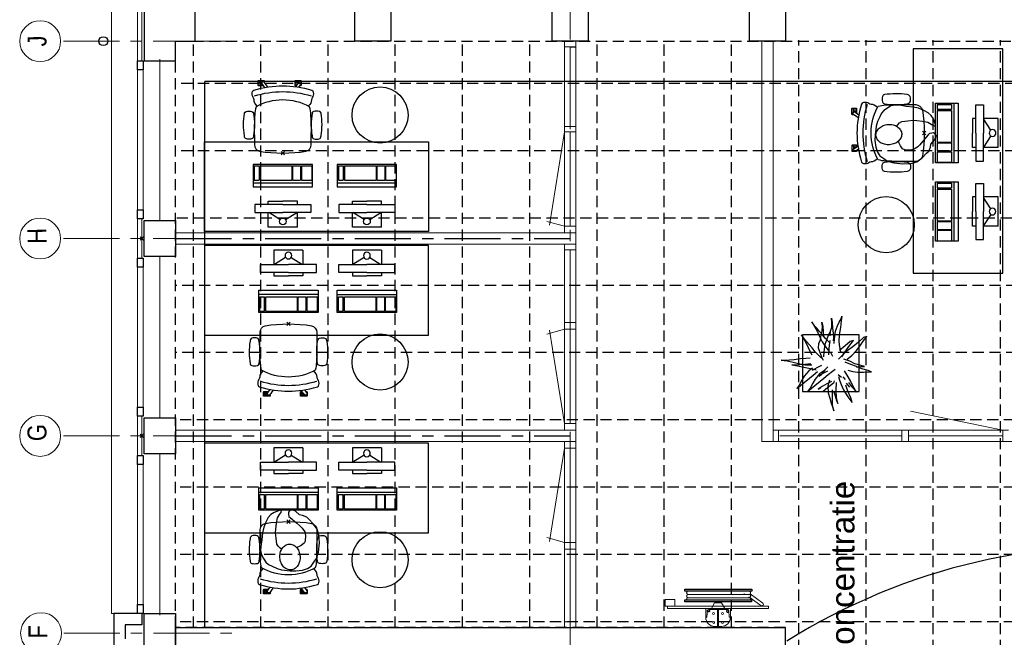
# Model space of a CAD drawing. Header units: millimetres. Extents: x 164654 to 368283, y 131426 to 252133.
# Tile 15 of 144: x 223447 to 232230, y 220756 to 226264. Entities that reach past the tile are written whole.
import ezdxf

# ---------------------------------------------------------------- set-up
doc = ezdxf.new("R2010")
doc.units = ezdxf.units.MM
doc.header["$LTSCALE"] = 400
doc.header["$PDMODE"] = 3
doc.header["$PDSIZE"] = 15
doc.linetypes.add('CENTER', pattern=[2, 1.25, -0.25, 0.25, -0.25])
doc.linetypes.add('HIDDEN', pattern=[0.375, 0.25, -0.125])
for name, color, linetype in [('-gd', 2, 'Continuous'), ('-ve', 2, 'HIDDEN'), ('inlay', 6, 'Continuous'), ('inr', 4, 'Continuous'), ('plafond', 255, 'HIDDEN'), ('plant', 114, 'Continuous'), ('plat', 5, 'Continuous'), ('sona-s008_ip0', 7, 'Continuous'), ('stramien', 1, 'CENTER'), ('symbol', 1, 'Continuous'), ('timmerwerk-ge', 150, 'Continuous')]:
    doc.layers.add(name, color=color, linetype=linetype)
for name, color, linetype, lineweight in [('Buitenkozijnen', 140, 'Continuous', 15), ('mat-baksteen', 5, 'Continuous', 25), ('mat-beton (ihwg)', 5, 'Continuous', 25), ('None', 7, 'Continuous', 9)]:
    doc.layers.add(name, color=color, linetype=linetype, lineweight=lineweight)
doc.styles.add('Arial', font='arial.ttf', dxfattribs={"height": 211.666667})
doc.styles.add('Arial Narrow', font='ARIALN.TTF', dxfattribs={"height": 222.25})

# ---------------------------------------------------------------- blocks, each defined once
blk = doc.blocks.new('plafond c1')
at = {"layer": 'plafond'}
for p, q in [((160, 9938.8), (160, 15178.8)), ((760, 9938.8), (760, 15178.8)), ((1360, 9938.8), (1360, 15178.8)), ((1960, 9938.8), (1960, 15178.8)), ((2560, 9938.8), (2560, 15178.8)), ((3160, 9938.8), (3160, 15178.8)), ((3760, 9938.8), (3760, 15178.8)), ((4360, 9938.8), (4360, 15178.8)), ((4960, 9938.8), (4960, 15178.8)), ((5560, 7628.8), (5560, 15178.8)), ((6160, 7628.8), (6160, 15178.8)), ((6760, 7628.8), (6760, 15178.8)), ((7360, 7628.8), (7360, 15178.8)), ((31200, 14790.8), (0, 14790.8)), ((31200, 14190.8), (0, 14190.8)), ((18710, 13590.8), (0, 13590.8)), ((18610, 12990.8), (0, 12990.8)), ((18610, 12390.8), (0, 12390.8)), ((7640, 11790.8), (0, 11790.8)), ((7640, 11190.8), (0, 11190.8)), ((7640, 10590.8), (0, 10590.8)), ((7640, 9990.8), (0, 9990.8))]:
    blk.add_line(p, q, dxfattribs=at)
for points in [[(0, 15168.8), (31200, 15168.8), (31200, 11790.8), (24610, 11790.8)], [(18610, 11790.8), (7640, 11790.8), (7640, 7628.8), (5440, 7628.8), (5440, 9938.8), (0, 9938.8), (0, 15168.8)]]:
    blk.add_lwpolyline(points, dxfattribs=at)
blk = doc.blocks.new('Kolom hoek 330x330')
at = {"layer": 'mat-beton (ihwg)', "lineweight": 25, "flags": 128}
blk.add_lwpolyline([(-175, 0), (0, 0), (0, -175), (280, -175), (280, 280), (-175, 280)], close=True, dxfattribs=at)
blk = doc.blocks.new('Gevelpui best 1410 (2D)')
at = {"layer": 'Buitenkozijnen', "lineweight": 15}
for p, q in [((-260, 0), (-260, -1410)), ((-260, 0), (-210, 0)), ((-210, 0), (-210, -1410)), ((-260, -1410), (-210, -1410))]:
    blk.add_line(p, q, dxfattribs=at)
at = {"layer": 'Buitenkozijnen', "color": 92, "lineweight": 25}
for points in [[(-260, 0), (-210, 0), (-210, -80), (-260, -80)], [(-260, -1330), (-210, -1330), (-210, -1410), (-260, -1410)]]:
    blk.add_lwpolyline(points, close=True, dxfattribs=at)
at = {"layer": 'None', "color": 43, "linetype": 'Continuous', "lineweight": 9}
blk.add_line((-410, 15), (-410, -1425), dxfattribs=at)
blk = doc.blocks.new('HWA')
at = {"layer": 'None', "color": 92, "linetype": 'Continuous', "lineweight": 25}
blk.add_circle((0, -74), 40, dxfattribs=at)
blk = doc.blocks.new('Kolom 280x320')
at = {"layer": 'mat-beton (ihwg)', "lineweight": 25}
blk.add_lwpolyline([(-300, 160), (-20, 160), (-20, -160), (-300, -160)], close=True, dxfattribs=at)
at = {"layer": 'None', "color": 92, "linetype": 'Continuous', "lineweight": 5}
blk.add_point((0, 0), dxfattribs=at)
blk = doc.blocks.new('*U34')
at = {"layer": 'None', "color": 140, "linetype": 'Continuous', "lineweight": 15, "flags": 128}
blk.add_lwpolyline([(-21.4, 110), (58.6, 110), (58.6, 106.7, -0.391021), (52.6, 100.2), (-0.9, 95.9, 0.391021), (-12.4, 83.5), (-12.4, -83.5, 0.391021), (-0.9, -95.9), (52.6, -100.2, -0.391021), (58.6, -106.7), (58.6, -110), (-21.4, -110)], format="xyb", close=True, dxfattribs=at)
blk = doc.blocks.new('*U35')
at = {"layer": 'None', "color": 253, "linetype": 'Continuous', "lineweight": 5}
for p, q in [((96.625, -278), (96.625, 266)), ((125.704, -278), (125.704, 266)), ((50.42, -31.849), (50.42, 29))]:
    blk.add_line(p, q, dxfattribs=at)
at = {"layer": 'None', "color": 140, "linetype": 'Continuous', "lineweight": 15}
for p, q in [((50.42, 29), (1.453, 57.31)), ((0, -61), (50.42, -31.849))]:
    blk.add_line(p, q, dxfattribs=at)
at = {"layer": 'None', "color": 92, "linetype": 'Continuous', "lineweight": 25}
for points in [[(60.916, 296), (76.476, 296), (76.476, -300), (60.916, -300)], [(154.785, 296), (171.344, 296), (171.344, -302), (154.785, -302)]]:
    blk.add_lwpolyline(points, close=True, dxfattribs=at)
at = {"layer": 'None', "color": 253, "linetype": 'Continuous', "lineweight": 5}
blk.add_lwpolyline([(50.929, 18), (60.916, 18), (60.916, -18), (50.929, -18)], close=True, dxfattribs=at)
for points, knots in [([(96.866, 264), (96.866, 268.997), (93.792, 272.9335), (90.718, 276.87), (85.875, 278.0735), (81.032, 279.277), (76.476, 277.238)], [0, 0, 0, 0.333549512, 0.333549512, 0.666828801, 0.666828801, 1, 1, 1]), ([(125.825, 264), (125.825, 267.886), (123.8855, 271.2505), (121.946, 274.615), (118.586, 276.5575), (115.226, 278.5), (107.466, 278.5), (104.106, 276.5575), (100.746, 274.615), (98.806, 271.2505), (96.866, 267.886), (96.866, 264)], [0, 0, 0, 0.166769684, 0.166769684, 0.333423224, 0.333423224, 0.499994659, 0.666566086, 0.666566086, 0.833226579, 0.833226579, 1, 1, 1]), ([(154.785, 264), (154.785, 267.886), (152.845, 271.2505), (150.905, 274.615), (147.5455, 276.5575), (144.186, 278.5), (140.306, 278.5), (136.426, 278.5), (133.066, 276.5575), (129.706, 274.615), (127.7655, 271.2505), (125.825, 267.886), (125.825, 264)], [0, 0, 0, 0.166772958, 0.166772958, 0.333424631, 0.333424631, 0.499985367, 0.499985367, 0.666556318, 0.666556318, 0.833223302, 0.833223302, 1, 1, 1]), ([(76.477, -291.432), (81.039, -293.343), (85.8175, -292.072), (90.596, -290.801), (93.6105, -286.876), (96.625, -282.951), (96.625, -278)], [0, 0, 0, 0.333165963, 0.333165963, 0.666458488, 0.666458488, 1, 1, 1]), ([(96.625, -278), (96.625, -281.901), (98.573, -285.2795), (100.521, -288.658), (103.895, -290.609), (107.269, -292.56), (111.165, -292.56), (115.061, -292.56), (118.435, -290.609), (121.809, -288.658), (123.7565, -285.2795), (125.704, -281.901), (125.704, -278)], [0, 0, 0, 0.166754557, 0.166754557, 0.333426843, 0.333426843, 0.500005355, 0.500005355, 0.666583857, 0.666583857, 0.833249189, 0.833249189, 1, 1, 1]), ([(125.704, -278), (125.704, -281.901), (127.6525, -285.2795), (129.601, -288.658), (132.975, -290.609), (136.349, -292.56), (140.245, -292.56), (144.141, -292.56), (147.5145, -290.609), (150.888, -288.658), (152.836, -285.2795), (154.784, -281.901), (154.784, -278)], [0, 0, 0, 0.166757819, 0.166757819, 0.333436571, 0.333436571, 0.500014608, 0.500014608, 0.666582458, 0.666582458, 0.833245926, 0.833245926, 1, 1, 1])]:
    blk.add_open_spline(points, degree=2, knots=knots, dxfattribs=at)
blk = doc.blocks.new('BSH')
at = {"layer": 'None', "color": 140, "linetype": 'Continuous', "lineweight": 15}
for p, q in [((0, -61), (0, 111.155)), ((-159.8585, -36.7557), (-159.8585, 32.756)), ((-80, -6.8893), (-80, 2.8892))]:
    blk.add_line(p, q, dxfattribs=at)
at = {"layer": 'None', "color": 253, "linetype": 'Continuous', "lineweight": 5}
for p, q in [((135.277, -233.0824), (136.142, -233.8294)), ((27.7468, -383.0008), (105.0969, -276.5164)), ((130.6676, -289.4337), (48.7568, -402.0618))]:
    blk.add_line(p, q, dxfattribs=at)
at = {"layer": 'None', "color": 140, "linetype": 'Continuous', "lineweight": 15}
for points in [[(0, 448), (20, 448), (20, -452), (0, -452)], [(20, 469.75), (82, 469.75), (82, 382.75), (20, 382.75)], [(-160, 2.8892), (-9, 2.8892), (-9, -6.8893), (-160, -6.8893)]]:
    blk.add_lwpolyline(points, close=True, dxfattribs=at)
at = {"layer": 'None', "color": 8, "linetype": 'Continuous', "lineweight": 5}
for centre in [(-124, 37.275), (-44.5, 38.775), (-124, -41.275), (-45, -41.275)]:
    blk.add_circle(centre, 8.5, dxfattribs=at)
at = {"layer": 'None', "color": 140, "linetype": 'Continuous', "lineweight": 15}
for centre, start, end in [((-80, 28), 90, 180), ((-80, -32), 180, 270)]:
    blk.add_arc(centre, 80, start, end, dxfattribs=at)
at = {"layer": 'None', "color": 9, "linetype": 'Continuous', "lineweight": 5}
blk.add_arc((38.2528, -392.5302), 14.18399, 137.790600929, 325.770923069, dxfattribs=at)
at = {"layer": 'None', "color": 92, "linetype": 'Continuous', "lineweight": 25}
for points, knots in [([(-11.70075, 86.5025), (-12.2626, 89.0317), (-14.0137, 90.9408), (-15.7648, 92.8499), (-18.23575, 93.6275), (-20.7067, 94.4051), (-23.236, 93.84325), (-25.7653, 93.2814), (-27.67445, 91.53015), (-29.5836, 89.7789), (-30.36125, 87.3079), (-31.1389, 84.8369), (-30.57705, 82.3077), (-30.0152, 79.7785), (-28.26385, 77.8694), (-26.5125, 75.9603), (-24.0415, 75.1827), (-21.5705, 74.4051), (-19.0412, 74.96695), (-16.5119, 75.5288), (-14.60305, 77.28005), (-12.6942, 79.0313), (-11.91655, 81.5023), (-11.1389, 83.9733), (-11.70075, 86.5025)], [0, 0, 0, 0.0833344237, 0.0833344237, 0.1666618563, 0.1666618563, 0.2499968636, 0.2499968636, 0.3333348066, 0.3333348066, 0.4166657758, 0.4166657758, 0.5000000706, 0.5000000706, 0.583336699, 0.583336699, 0.666668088, 0.666668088, 0.7500039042, 0.7500039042, 0.8333377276, 0.8333377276, 0.9166657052, 0.9166657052, 1, 1, 1]), ([(-11.75695, -89.71225), (-12.375, -92.4944), (-14.3012, -94.5944), (-16.2274, -96.6944), (-18.94545, -97.54975), (-21.6635, -98.4051), (-24.4457, -97.78705), (-27.2279, -97.169), (-29.328, -95.24265), (-31.4281, -93.3163), (-32.2835, -90.5982), (-33.1389, -87.8801), (-32.52085, -85.09795), (-31.9028, -82.3158), (-29.97635, -80.2158), (-28.0499, -78.1158), (-25.3318, -77.26045), (-22.6137, -76.4051), (-19.83145, -77.02315), (-17.0492, -77.6412), (-14.94945, -79.56755), (-12.8497, -81.4939), (-11.9943, -84.212), (-11.1389, -86.9301), (-11.75695, -89.71225)], [0, 0, 0, 0.083334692, 0.083334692, 0.1666618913, 0.1666618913, 0.2499964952, 0.2499964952, 0.3333343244, 0.3333343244, 0.4166651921, 0.4166651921, 0.4999998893, 0.4999998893, 0.5833365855, 0.5833365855, 0.6666673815, 0.6666673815, 0.7500034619, 0.7500034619, 0.8333376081, 0.8333376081, 0.9166653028, 0.9166653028, 1, 1, 1])]:
    blk.add_open_spline(points, degree=2, knots=knots, dxfattribs=at)
at = {"layer": 'None', "color": 7}
blk.add_blockref('*U35', (0, 0), dxfattribs=at)
at = {"layer": 'None', "color": 140, "rotation": 180}
blk.add_blockref('*U34', (-21.4, -2), dxfattribs=at)
blk = doc.blocks.new('boom nieuw 01')
at = {"layer": 'plant', "extrusion": (0, -4.44089e-16, -1)}
for p, q in [((-574, 694), (-627, 737)), ((-627, 737), (-616, 698)), ((-574, 694), (-627, 737)), ((-627, 737), (-616, 698)), ((-616, 698), (-564, 639)), ((-616, 698), (-564, 639)), ((-519, 654), (-574, 694)), ((-519, 654), (-574, 694)), ((-285, 709), (-298, 670)), ((-285, 665), (-285, 709)), ((-257, 677), (-284, 619)), ((-257, 677), (-284, 619)), ((-238, 749), (-257, 677)), ((-238, 749), (-257, 677)), ((-225, 789), (-238, 749)), ((-225, 789), (-238, 749)), ((-225, 745), (-225, 789)), ((-225, 745), (-225, 789)), ((-219, 696), (-225, 745)), ((-219, 696), (-225, 745)), ((-219, 630), (-219, 696)), ((-219, 630), (-219, 696)), ((-531, 541), (-584, 584)), ((-584, 584), (-573, 545)), ((-531, 541), (-584, 584)), ((-584, 584), (-573, 545)), ((-564, 639), (-510, 574)), ((-564, 639), (-510, 574)), ((-467, 618), (-519, 654)), ((-467, 618), (-519, 654)), ((-510, 574), (-463, 510)), ((-510, 574), (-463, 510)), ((-412, 565), (-467, 618)), ((-412, 565), (-467, 618)), ((-369, 511), (-412, 565)), ((-369, 511), (-412, 565)), ((-316, 598), (-344, 540)), ((-298, 670), (-316, 598)), ((-284, 619), (-308, 551)), ((-284, 619), (-308, 551)), ((-279, 616), (-285, 665)), ((-243, 519), (-227, 576)), ((-243, 519), (-227, 576)), ((-227, 576), (-219, 630)), ((-227, 576), (-219, 630)), ((-55, 579), (-119, 548)), ((-55, 579), (-119, 548)), ((9, 617), (-55, 579)), ((9, 617), (-55, 579)), ((-55, 560), (-36, 579)), ((-55, 560), (-36, 579)), ((-36, 579), (9, 617)), ((-36, 579), (9, 617)), ((126, 569), (73, 551)), ((126, 569), (73, 551)), ((92, 539), (126, 569)), ((92, 539), (126, 569)), ((-573, 545), (-520, 486)), ((-573, 545), (-520, 486)), ((-476, 501), (-531, 541)), ((-476, 501), (-531, 541)), ((-520, 486), (-467, 421)), ((-520, 486), (-467, 421)), ((-424, 465), (-476, 501)), ((-424, 465), (-476, 501)), ((-463, 510), (-423, 466)), ((-463, 510), (-423, 466)), ((-369, 412), (-424, 465)), ((-369, 412), (-424, 465)), ((-423, 466), (-397, 444)), ((-423, 466), (-397, 444)), ((-344, 540), (-368, 472)), ((-308, 551), (-333, 488)), ((-308, 551), (-333, 488)), ((-187, 511), (-234, 479)), ((-187, 511), (-234, 479)), ((-119, 548), (-187, 511)), ((-167, 460), (-136, 488)), ((-167, 460), (-136, 488)), ((-101, 524), (-55, 560)), ((-101, 524), (-55, 560)), ((-95, 500), (-50, 537)), ((-78, 443), (-25, 464)), ((-78, 443), (-25, 464)), ((-4, 517), (-70, 496)), ((-4, 517), (-70, 496)), ((-25, 464), (20, 490)), ((-25, 464), (20, 490)), ((73, 551), (-4, 517)), ((73, 551), (-4, 517)), ((20, 490), (61, 517)), ((20, 490), (61, 517)), ((61, 517), (92, 539)), ((61, 517), (92, 539)), ((-831, 440), (-863, 451)), ((-863, 451), (-808, 440)), ((-831, 440), (-863, 451)), ((-863, 451), (-808, 440)), ((-838, 331), (-790, 339)), ((-838, 331), (-790, 339)), ((-793, 417), (-831, 440)), ((-793, 417), (-831, 440)), ((-808, 440), (-733, 432)), ((-808, 440), (-733, 432)), ((-751, 400), (-793, 417)), ((-751, 400), (-793, 417)), ((-790, 339), (-724, 343)), ((-790, 339), (-724, 343)), ((-690, 378), (-751, 400)), ((-690, 378), (-751, 400)), ((-733, 432), (-646, 419)), ((-733, 432), (-646, 419)), ((-724, 343), (-665, 349)), ((-724, 343), (-665, 349)), ((-601, 365), (-690, 378)), ((-601, 365), (-690, 378)), ((-665, 349), (-613, 352)), ((-665, 349), (-613, 352)), ((-646, 419), (-567, 415)), ((-646, 419), (-567, 415)), ((-613, 352), (-578, 349)), ((-613, 352), (-578, 349)), ((-547, 362), (-601, 365)), ((-547, 362), (-601, 365)), ((-567, 415), (-510, 423)), ((-567, 415), (-510, 423)), ((-510, 423), (-451, 434)), ((-510, 423), (-451, 434)), ((-398, 347), (-436, 328)), ((-398, 347), (-436, 328)), ((-231, 344), (-254, 371)), ((-231, 344), (-254, 371)), ((-192, 292), (-231, 344)), ((-192, 292), (-231, 344)), ((-195, 409), (-161, 444)), ((-170, 410), (-128, 424)), ((-170, 410), (-128, 424)), ((-128, 424), (-78, 443)), ((-128, 424), (-78, 443)), ((-105, 362), (-122, 364)), ((-105, 362), (-122, 364)), ((-83, 336), (-105, 362)), ((-83, 336), (-105, 362)), ((-15, 385), (-100, 387)), ((-15, 385), (-100, 387)), ((69, 341), (-16, 343)), ((69, 341), (-16, 343)), ((71, 388), (-15, 385)), ((71, 388), (-15, 385)), ((-5, 354), (51, 371)), ((-5, 354), (51, 371)), ((51, 371), (104, 389)), ((51, 371), (104, 389)), ((154, 344), (69, 341)), ((154, 344), (69, 341)), ((140, 402), (71, 388)), ((140, 402), (71, 388)), ((104, 389), (140, 402)), ((104, 389), (140, 402)), ((135, 327), (188, 345)), ((135, 327), (188, 345)), ((224, 359), (154, 344)), ((224, 359), (154, 344)), ((188, 345), (224, 359)), ((188, 345), (224, 359)), ((-787, 335), (-838, 331)), ((-787, 335), (-838, 331)), ((-794, 221), (-746, 230)), ((-794, 221), (-746, 230)), ((-743, 226), (-794, 221)), ((-743, 226), (-794, 221)), ((-737, 335), (-787, 335)), ((-737, 335), (-787, 335)), ((-746, 230), (-680, 234)), ((-746, 230), (-680, 234)), ((-694, 225), (-743, 226)), ((-694, 225), (-743, 226)), ((-691, 320), (-737, 335)), ((-636, 315), (-691, 320)), ((-636, 315), (-691, 320)), ((-648, 228), (-686, 193)), ((-648, 228), (-686, 193)), ((-642, 298), (-680, 321)), ((-642, 298), (-680, 321)), ((-680, 234), (-621, 240)), ((-680, 234), (-621, 240)), ((-604, 263), (-648, 228)), ((-604, 263), (-648, 228)), ((-601, 281), (-642, 298)), ((-601, 281), (-642, 298)), ((-553, 314), (-604, 263)), ((-553, 314), (-604, 263)), ((-540, 259), (-601, 281)), ((-540, 259), (-601, 281)), ((-583, 313), (-496, 300)), ((-583, 313), (-496, 300)), ((-568, 225), (-511, 263)), ((-568, 225), (-511, 263)), ((-451, 246), (-540, 259)), ((-451, 246), (-540, 259)), ((-511, 263), (-472, 292)), ((-511, 263), (-472, 292)), ((-496, 300), (-417, 296)), ((-496, 300), (-417, 296)), ((-472, 292), (-455, 309)), ((-472, 292), (-455, 309)), ((-397, 243), (-451, 246)), ((-397, 243), (-451, 246)), ((-369, 232), (-403, 195)), ((-369, 232), (-403, 195)), ((-354, 238), (-392, 219)), ((-354, 238), (-392, 219)), ((-281, 288), (-232, 238)), ((-281, 288), (-232, 238)), ((-194, 216), (-242, 260)), ((-194, 216), (-242, 260)), ((-233, 285), (-204, 233)), ((-233, 285), (-204, 233)), ((-232, 238), (-199, 194)), ((-232, 238), (-199, 194)), ((-204, 233), (-174, 186)), ((-204, 233), (-174, 186)), ((-151, 244), (-192, 292)), ((-151, 244), (-192, 292)), ((-33, 98), (-151, 244)), ((-33, 98), (-151, 244)), ((-127, 307), (-59, 290)), ((-127, 307), (-59, 290)), ((-113, 330), (-85, 277)), ((-113, 330), (-85, 277)), ((-85, 277), (-56, 224)), ((-85, 277), (-56, 224)), ((-43, 284), (-83, 336)), ((-43, 284), (-83, 336)), ((-59, 290), (16, 294)), ((-59, 290), (16, 294)), ((-3, 235), (-43, 284)), ((-3, 235), (-43, 284)), ((16, 294), (79, 310)), ((16, 294), (79, 310)), ((79, 310), (135, 327)), ((79, 310), (135, 327)), ((-748, 141), (-796, 107)), ((-748, 141), (-796, 107)), ((-796, 107), (-737, 139)), ((-796, 107), (-737, 139)), ((-722, 163), (-748, 141)), ((-722, 163), (-748, 141)), ((-737, 139), (-688, 167)), ((-737, 139), (-688, 167)), ((-686, 193), (-722, 163)), ((-686, 193), (-722, 163)), ((-647, 211), (-694, 225)), ((-647, 211), (-694, 225)), ((-688, 167), (-620, 196)), ((-688, 167), (-620, 196)), ((-592, 206), (-647, 211)), ((-592, 206), (-647, 211)), ((-620, 196), (-568, 225)), ((-620, 196), (-568, 225)), ((-549, 186), (-592, 206)), ((-549, 186), (-592, 206)), ((-496, 183), (-549, 186)), ((-496, 183), (-549, 186)), ((-454, 144), (-497, 109)), ((-454, 144), (-497, 109)), ((-392, 219), (-496, 183)), ((-392, 219), (-496, 183)), ((-403, 195), (-454, 144)), ((-403, 195), (-454, 144)), ((-297, 215), (-269, 162)), ((-297, 215), (-269, 162)), ((-269, 162), (-239, 109)), ((-269, 162), (-239, 109)), ((-267, 114), (-235, 70)), ((-267, 114), (-235, 70)), ((-263, 89), (-248, 155)), ((-263, 89), (-248, 155)), ((-186, 120), (-227, 169)), ((-186, 120), (-227, 169)), ((-199, 194), (-138, 143)), ((-199, 194), (-138, 143)), ((-174, 186), (-194, 216)), ((-174, 186), (-194, 216)), ((-69, -25), (-186, 120)), ((-69, -25), (-186, 120)), ((-138, 143), (-93, 116)), ((-138, 143), (-93, 116)), ((-93, 116), (-36, 86)), ((-93, 116), (-36, 86)), ((-56, 224), (-25, 178)), ((-56, 224), (-25, 178)), ((-25, 178), (-46, 207)), ((-25, 178), (-46, 207)), ((-597, 22), (-646, -12)), ((-597, 22), (-646, -12)), ((-646, -12), (-586, 20)), ((-646, -12), (-586, 20)), ((-572, 44), (-597, 22)), ((-572, 44), (-597, 22)), ((-586, 20), (-537, 48)), ((-586, 20), (-537, 48)), ((-535, 74), (-572, 44)), ((-535, 74), (-572, 44)), ((-537, 48), (-469, 77)), ((-537, 48), (-469, 77)), ((-497, 109), (-535, 74)), ((-497, 109), (-535, 74)), ((-469, 77), (-417, 106)), ((-469, 77), (-417, 106)), ((-380, 87), (-378, 37)), ((-380, 87), (-378, 37)), ((-378, 37), (-372, -25)), ((-378, 37), (-372, -25)), ((-317, 95), (-308, 24)), ((-317, 95), (-308, 24)), ((-317, -32), (-303, 34)), ((-317, -32), (-303, 34)), ((-308, 24), (-304, -32)), ((-308, 24), (-304, -32)), ((-303, 34), (-304, 107)), ((-303, 34), (-304, 107)), ((-293, -58), (-278, 12)), ((-293, -58), (-278, 12)), ((-278, 12), (-263, 89)), ((-278, 12), (-263, 89)), ((-235, 70), (-173, 19)), ((-235, 70), (-173, 19)), ((-173, 19), (-128, -8)), ((-173, 19), (-128, -8)), ((-36, 86), (2, 56)), ((-36, 86), (2, 56)), ((2, 56), (-33, 98)), ((2, 56), (-33, 98)), ((-372, -25), (-363, -96)), ((-372, -25), (-363, -96)), ((-363, -96), (-359, -152)), ((-363, -96), (-359, -152)), ((-348, -178), (-333, -108)), ((-348, -178), (-333, -108)), ((-333, -108), (-317, -32)), ((-333, -108), (-317, -32)), ((-304, -32), (-299, -81)), ((-304, -32), (-299, -81)), ((-303, -124), (-293, -58)), ((-303, -124), (-293, -58)), ((-299, -81), (-303, -124)), ((-299, -81), (-303, -124)), ((-128, -8), (-72, -38)), ((-128, -8), (-72, -38)), ((-72, -38), (-33, -68)), ((-72, -38), (-33, -68)), ((-33, -68), (-69, -25)), ((-33, -68), (-69, -25)), ((-359, -152), (-354, -201)), ((-359, -152), (-354, -201)), ((-358, -244), (-348, -178)), ((-358, -244), (-348, -178)), ((-354, -201), (-358, -244)), ((-354, -201), (-358, -244))]:
    blk.add_line(p, q, dxfattribs=at)
at = {"layer": 'timmerwerk-ge', "linetype": 'Continuous', "extrusion": (0, -4.44089e-16, -1)}
for p, q in [((0, 647), (-647, 647)), ((-647, 647), (-647, 0)), ((0, 0), (0, 647)), ((-647, 0), (0, 0))]:
    blk.add_line(p, q, dxfattribs=at)
blk = doc.blocks.new('SONA-S008_B2')
at = {"layer": '-gd'}
blk.add_open_spline([(-253, -509.5), (-87.8, -560.2), (87.8, -560.2), (253, -509.5)], degree=3, dxfattribs=at)
for points in [[(-206.6, -15.8), (-79.4, 5.3), (79.6, 5.3), (206.6, -15.8)], [(-253, -272.1), (-257.1, -206.8), (-252.1, -139.2), (-253, -73.9)], [(-253, -73.9), (-253.4, -51.6), (-233.1, -20.2), (-206.6, -15.8)], [(206.6, -15.8), (233.1, -20.2), (253.4, -51.6), (253, -73.9)], [(253, -73.9), (252.1, -139.2), (257.1, -206.8), (253, -272.1)], [(-342.5, -153.6), (-353.5, -221.1), (-351.5, -287.6), (-342.5, -355.4)], [(-325.3, -126.1), (-337, -131.7), (-340.4, -140.8), (-342.5, -153.6)], [(-277.9, -126.1), (-287.8, -121.3), (-315.3, -121.3), (-325.3, -126.1)], [(-260.7, -153.6), (-262.7, -140.8), (-266.2, -131.7), (-277.9, -126.1)], [(-260.7, -355.4), (-251.6, -287.6), (-249.7, -221.1), (-260.7, -153.6)], [(260.6, -355.4), (251.6, -287.6), (249.7, -221.1), (260.6, -153.6)], [(260.6, -153.6), (262.7, -140.8), (266.2, -131.7), (277.9, -126.1)], [(277.9, -126.1), (287.8, -121.3), (315.3, -121.3), (325.3, -126.1)], [(325.3, -126.1), (337, -131.7), (340.4, -140.8), (342.5, -153.6)], [(342.5, -153.6), (353.4, -221.1), (351.5, -287.6), (342.5, -355.4)], [(-250.7, -332.5), (-253.1, -331.7), (-255.4, -330.9), (-257.6, -330.2)], [(-255.2, -303.9), (-254.1, -304.3), (-252.9, -304.7), (-251.7, -305.1)], [(-238.9, -411.5), (-253, -365.7), (-250.2, -318.7), (-253, -272.1)], [(253, -272.1), (250.2, -318.7), (253, -365.7), (238.9, -411.5)], [(256.9, -323.2), (255, -323.8), (253.1, -324.4), (251, -325.1)], [(251.9, -297.7), (252.9, -297.4), (253.8, -297.1), (254.7, -296.8)], [(-342.5, -355.4), (-341.5, -363), (-333.6, -369.9), (-326.1, -371.8)], [(-326.1, -371.8), (-310.3, -375.7), (-292.8, -375.7), (-277, -371.8)], [(-277, -371.8), (-269.5, -369.9), (-261.7, -363), (-260.7, -355.4)], [(-227.3, -418.1), (-247.1, -436.6), (-255.7, -455.2), (-255.5, -473.7)], [(238.9, -411.5), (95.4, -494.5), (-95.5, -494.5), (-238.9, -411.5)], [(255.5, -473.7), (255.7, -455.2), (247.1, -436.6), (227.3, -418.1)], [(277, -371.8), (269.5, -369.9), (261.7, -363), (260.6, -355.4)], [(326.1, -371.8), (310.3, -375.7), (292.8, -375.7), (277, -371.8)], [(342.5, -355.4), (341.5, -363), (333.6, -369.9), (326.1, -371.8)], [(-272.1, -515.2), (-274.4, -533.8), (-273.7, -555.7), (-258.6, -560.1)], [(-255.5, -473.7), (-255.4, -489), (-270.3, -500.1), (-272.1, -515.2)], [(272.1, -515.2), (270.3, -500.1), (255.4, -489), (255.5, -473.7)], [(258.6, -560.1), (273.7, -555.6), (274.4, -533.8), (272.1, -515.2)], [(-258.6, -560.1), (-77.4, -613.6), (78.8, -613.6), (258.6, -560.1)], [(-222.4, -606.9), (-222.4, -604.9), (-220.7, -603.3), (-218.7, -603.3)], [(-222.4, -615.1), (-222.4, -615.1), (-222.4, -606.9), (-222.4, -606.9)], [(-218.7, -603.3), (-218.7, -603.3), (-192, -603.3), (-176.8, -603.3)], [(-185.5, -615.4), (-185.5, -615.4), (-176.5, -602.9), (-162.6, -583.8)], [(-134.5, -588.9), (-152.4, -613.6), (-164.7, -630.5), (-164.7, -630.5)], [(106.4, -606.6), (106.4, -604.6), (108, -603), (110, -603)], [(106.4, -614.8), (106.4, -614.8), (106.4, -606.6), (106.4, -606.6)], [(110.1, -614.8), (110.1, -614.8), (106.4, -614.8), (106.4, -614.8)], [(110, -603), (110, -603), (115.6, -603), (123.1, -603)], [(130.3, -614.8), (130.3, -614.8), (110.1, -614.8), (110.1, -614.8)], [(143.1, -630.4), (143.1, -630.4), (131.8, -614.9), (115.2, -592)], [(130.3, -617.8), (130.3, -617.8), (130.3, -614.8), (130.3, -614.8)], [(130.3, -614.8), (130.3, -614.8), (130.9, -614.8), (131.7, -614.8)], [(143.7, -587.5), (156, -604.4), (163.9, -615.2), (163.9, -615.2)], [(154.9, -602.9), (159.4, -602.9), (162.3, -602.9), (162.3, -602.9)], [(162.3, -602.9), (164.4, -602.9), (166, -604.6), (166, -606.6)], [(166, -614.8), (166, -614.8), (164.6, -614.8), (163.5, -614.8)], [(166, -606.6), (166, -606.6), (166, -614.8), (166, -614.8)], [(-222.5, -641.1), (-222.5, -641.1), (-222.4, -632.9), (-222.4, -632.9)], [(-218.8, -644.8), (-220.8, -644.8), (-222.5, -643.1), (-222.5, -641.1)], [(-218.8, -615.1), (-218.8, -615.1), (-222.4, -615.1), (-222.4, -615.1)], [(-222.4, -629.9), (-222.4, -629.9), (-222.4, -618.1), (-222.4, -618.1)], [(-222.4, -618.1), (-222.4, -618.1), (-198.5, -618.1), (-198.5, -618.1)], [(-198.6, -630), (-198.6, -630), (-222.4, -629.9), (-222.4, -629.9)], [(-222.4, -632.9), (-222.4, -632.9), (-218.8, -632.9), (-218.8, -632.9)], [(-198.5, -615.1), (-198.5, -615.1), (-218.8, -615.1), (-218.8, -615.1)], [(-218.8, -632.9), (-218.8, -632.9), (-198.6, -633), (-198.6, -633)], [(-166.5, -644.9), (-166.5, -644.9), (-218.8, -644.8), (-218.8, -644.8)], [(-198.6, -633), (-198.6, -633), (-198.6, -630), (-198.6, -630)], [(-198.6, -630), (-198.6, -630), (-186.7, -630), (-186.7, -630)], [(-198.6, -633), (-198.6, -633), (-186.7, -633), (-186.7, -633)], [(-198.5, -618.1), (-198.5, -618.1), (-198.5, -615.1), (-198.5, -615.1)], [(-198.5, -615.1), (-198.5, -615.1), (-186.7, -615.2), (-186.7, -615.2)], [(-198.5, -618.1), (-198.5, -618.1), (-189.1, -618.2), (-187.1, -618.2)], [(-182.7, -633.4), (-188.4, -629.2), (-189.7, -621.1), (-185.5, -615.4)], [(-185.4, -615.2), (-186.2, -615.2), (-186.7, -615.2), (-186.7, -615.2)], [(-186.7, -615.2), (-186.7, -615.2), (-186.7, -616.4), (-186.7, -617.3)], [(-185.9, -630), (-186.4, -630), (-186.7, -630), (-186.7, -630)], [(-186.7, -630), (-186.7, -630), (-186.7, -633), (-186.7, -633)], [(-186.7, -633), (-186.7, -633), (-185.3, -633), (-183.1, -633)], [(-164.7, -630.5), (-168.8, -636.2), (-176.9, -637.5), (-182.7, -633.4)], [(-182.7, -633.4), (-182.7, -633.4), (-182.7, -633.4), (-182.7, -633.4)], [(-167.1, -633), (-166.7, -633), (-166.5, -633), (-166.5, -633)], [(-166.5, -633), (-166.5, -633), (-162.9, -633.1), (-162.9, -633.1)], [(-162.9, -641.3), (-162.9, -643.3), (-164.5, -644.9), (-166.5, -644.9)], [(-162.8, -630.1), (-162.8, -630.1), (-163.4, -630.1), (-164.4, -630)], [(-162.9, -633.1), (-162.9, -633.1), (-162.9, -641.3), (-162.9, -641.3)], [(-162.8, -628), (-162.8, -629.2), (-162.8, -630.1), (-162.8, -630.1)], [(106.4, -629.7), (106.4, -629.7), (106.4, -617.8), (106.4, -617.8)], [(106.4, -617.8), (106.4, -617.8), (130.3, -617.8), (130.3, -617.8)], [(130.3, -629.6), (130.3, -629.6), (106.4, -629.7), (106.4, -629.7)], [(106.4, -640.9), (106.4, -640.9), (106.4, -632.7), (106.4, -632.7)], [(106.4, -632.7), (106.4, -632.7), (110.1, -632.7), (110.1, -632.7)], [(110.1, -644.5), (108.1, -644.5), (106.5, -642.9), (106.4, -640.9)], [(110.1, -632.7), (110.1, -632.7), (130.3, -632.6), (130.3, -632.6)], [(162.4, -644.4), (162.4, -644.4), (110.1, -644.5), (110.1, -644.5)], [(130.3, -617.8), (130.3, -617.8), (131.9, -617.8), (133.9, -617.8)], [(130.3, -632.6), (130.3, -632.6), (130.3, -629.6), (130.3, -629.6)], [(130.3, -629.6), (130.3, -629.6), (142.1, -629.6), (142.1, -629.6)], [(130.3, -632.6), (130.3, -632.6), (142.2, -632.6), (142.2, -632.6)], [(142.5, -629.6), (142.3, -629.6), (142.1, -629.6), (142.1, -629.6)], [(142.1, -629.6), (142.1, -629.6), (142.2, -632.6), (142.2, -632.6)], [(142.2, -632.6), (142.2, -632.6), (143.3, -632.6), (145.1, -632.6)], [(161.1, -633.2), (155.3, -637.4), (147.2, -636.1), (143.1, -630.4)], [(163.9, -615.2), (168.1, -621), (166.8, -629.1), (161.1, -633.2)], [(161.1, -633.2), (161.1, -633.2), (161.1, -633.2), (161.1, -633.2)], [(161.8, -632.6), (162.2, -632.6), (162.4, -632.6), (162.4, -632.6)], [(162.4, -632.6), (162.4, -632.6), (166, -632.6), (166, -632.6)], [(166, -640.8), (166, -642.8), (164.4, -644.4), (162.4, -644.4)], [(166, -629.6), (166, -629.6), (165.4, -629.6), (164.4, -629.6)], [(165.3, -617.8), (165.8, -617.8), (166, -617.8), (166, -617.8)], [(166, -617.8), (166, -617.8), (166, -618.6), (166, -619.9)], [(166, -625.7), (166, -627.8), (166, -629.6), (166, -629.6)], [(166, -632.6), (166, -632.6), (166, -640.8), (166, -640.8)]]:
    blk.add_open_spline(points, degree=3)
at = {"layer": 'sona-s008_ip0'}
blk.add_point((0, 0), dxfattribs=at)
blk = doc.blocks.new('SYMB-CMP4_B2')
for p, q in [((-130, 558.1), (130, 558.1)), ((-130, 558.1), (-130, 428.1)), ((130, 558.1), (130, 428.1)), ((-25.3, 491.9), (-125, 428.1)), ((25.3, 491.9), (125, 428.1)), ((-250, 358.1), (-250, 428.1)), ((-250, 428.1), (0, 428.1)), ((0, 358.1), (-250, 358.1)), ((-130, 358.1), (-130, 328.1)), ((250, 428.1), (0, 428.1)), ((0, 358.1), (250, 358.1)), ((130, 358.1), (130, 328.1)), ((250, 358.1), (250, 428.1)), ((-130, 328.1), (0, 328.1)), ((130, 328.1), (0, 328.1)), ((265, 200), (-265, 200)), ((-265, 200), (-265, 0)), ((265, 0), (265, 200)), ((265, 162.9), (-265, 162.9)), ((-166.8, 141.5), (-259.7, 141.5)), ((-259.7, 12.9), (-259.7, 141.5)), ((-166.8, 12.9), (-166.8, 141.5)), ((-88, 141.5), (-159.1, 141.5)), ((-159.1, 12.9), (-159.1, 141.5)), ((-88, 12.9), (-88, 141.5)), ((200.4, 141.5), (-81.5, 141.5)), ((-81.5, 12.9), (-81.5, 141.5)), ((200.4, 12.9), (200.4, 141.5)), ((254.7, 141.5), (212.3, 141.5)), ((212.3, 12.9), (212.3, 141.5)), ((254.7, 12.9), (254.7, 141.5)), ((-265, 0), (265, 0)), ((-166.8, 12.9), (-259.7, 12.9)), ((-88, 12.9), (-159.1, 12.9)), ((200.4, 12.9), (-81.5, 12.9)), ((254.7, 12.9), (212.3, 12.9))]:
    blk.add_line(p, q)
blk.add_circle((0, 508.1), 30)
blk = doc.blocks.new('symb-ps03_b2')
blk.add_lwpolyline([(82.2, -333.7), (93.5, -323.3), (109.6, -304.5), (119.8, -284.7), (121.3, -230.8), (122.5, -183.8), (115.8, -150.4), (104.2, -98.4), (90.8, -52.2), (69, -24.8), (57.7, -13.2), (50.2, -0.9), (49.4, 8.5), (59.4, 13), (75.8, 8.9), (114.7, -1.3), (145.3, -16.6), (172.1, -41.1), (196.4, -77.8), (221.1, -122.2), (235.7, -169.2), (249.9, -232.3), (265.9, -290), (270.3, -324.8), (267.4, -365.4), (252.2, -399.3), (234.6, -432.8), (213.5, -457.5), (181.2, -475.4), (141, -499), (102.8, -516.9), (26.9, -533.5), (-23.3, -539.3), (-83.1, -537.5), (-129.9, -527.7), (-165.1, -510.7), (-191.8, -478.7), (-217.7, -447.5), (-240.8, -394), (-258.1, -313.4), (-261.7, -241.7), (-250.8, -189), (-222, -138.3), (-185.2, -93.4), (-169.5, -72.2), (-133.8, -53.9), (-107.1, -45.7), (-74.5, -10), (-56.5, 2.3), (-37.5, 6.7), (-23, 0.8), (-11.7, -12.6), (-10.5, -27.9), (-13.2, -49.2), (-22.6, -61.1), (-75.1, -114.5), (-104.5, -144.9), (-120.7, -165.7), (-138.4, -200.3), (-141.8, -234.1), (-134.6, -284.5), (-123.4, -302.1), (-94.4, -318.8), (-69, -327.2), (-51.7, -333)])
blk.add_lwpolyline([(-74.5, -413.3, 0.078796), (-66.1, -458.3, 0.088041), (-45.7, -493.9, 0.105312), (-14.5, -518.5, 0.121926), (19.1, -525.8, 0.121926), (52.3, -516.6, 0.105312), (82.1, -490.3, 0.088041), (100.3, -453.5, 0.078796), (106.2, -408.2, 0.078796), (97.7, -363.2, 0.088041), (77.4, -327.6, 0.105312), (46.2, -303, 0.121926), (12.5, -295.7, 0.121926), (-20.6, -304.9, 0.105312), (-50.4, -331.2, 0.088041), (-68.6, -368, 0.078796)], format="xyb", close=True)

msp = doc.modelspace()

# ---------------------------------------------------------------- linework, layer by layer
at = {"layer": 'Buitenkozijnen', "color": 43, "lineweight": 9, "flags": 128}
msp.add_lwpolyline([(224286.97992, 220967.75849), (224266.97992, 220967.75849), (224266.97992, 226622.75849), (224496.93929, 226622.75849)], dxfattribs=at)
at = {"layer": 'Buitenkozijnen', "lineweight": 15}
for points in [[(224536.97992, 225897.75849), (224496.93929, 225897.75849), (224496.93929, 226622.75849), (224536.97992, 226622.75849)], [(224536.97992, 224137.75849), (224496.93929, 224137.75849), (224496.93929, 224487.75849), (224536.97992, 224487.75849)], [(224536.97992, 222377.75849), (224496.93929, 222377.75849), (224496.93929, 222727.75849), (224536.97992, 222727.75849)]]:
    msp.add_lwpolyline(points, close=True, dxfattribs=at)
at = {"layer": 'inlay'}
for p in [(256036.97992, 225712.79912), (225096.93929, 220842.75849)]:
    msp.add_line(p, (225096.93929, 225712.79912), dxfattribs=at)
msp.add_arc((233250.53411, 215987.45096), 5584.17014, 332.463565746, 122.014763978, dxfattribs=at)
at = {"layer": 'inr'}
for points in [[(232216.00059, 224003.64263), (232216.00059, 226003.64263), (231416.00059, 226003.64263), (231416.00059, 224003.64263)], [(227093.77289, 224374.93302), (225093.77289, 224374.93302), (225093.77289, 225174.93302), (227093.77289, 225174.93302)], [(227093.77289, 224250.58395), (225093.77289, 224250.58395), (225093.77289, 223450.58395), (227093.77289, 223450.58395)], [(227093.77289, 222487.49132), (225093.77289, 222487.49132), (225093.77289, 221687.49132), (227093.77289, 221687.49132)]]:
    msp.add_lwpolyline(points, close=True, dxfattribs=at)
for centre in [(226661.4728, 225414.01834), (231176.73549, 224435.94271), (226661.4728, 223211.31885), (226661.4728, 221448.22622)]:
    msp.add_circle(centre, 250, dxfattribs=at)
at = {"layer": 'mat-baksteen', "lineweight": 25}
for p, q in [((224536.97992, 220967.75849), (224286.97992, 220967.75849)), ((224286.97992, 220967.75849), (224286.97992, 220642.75849)), ((224536.97992, 220967.75849), (224536.97992, 220867.75849)), ((224536.97992, 220867.75849), (224386.97992, 220867.75849)), ((224386.97992, 220867.75849), (224386.97992, 220742.75849))]:
    msp.add_line(p, q, dxfattribs=at)
at = {"layer": 'mat-beton (ihwg)', "lineweight": 25}
for p, q in [((224836.97992, 220842.75849), (230276.97992, 220842.75849)), ((224836.97992, 220642.75849), (224836.97992, 220842.75849)), ((230276.97992, 220642.75849), (230276.97992, 220842.75849))]:
    msp.add_line(p, q, dxfattribs=at)
msp.add_lwpolyline([(224836.97992, 220642.75849), (224556.97992, 220642.75849), (224556.97992, 220967.75849), (224836.97992, 220967.75849)], close=True, dxfattribs=at)
at = {"layer": 'None', "color": 43, "linetype": 'Continuous', "lineweight": 9}
for centre in [(223629.23161, 226072.6686), (223629.23161, 224312.6686), (223629.23161, 222552.6686), (223637.38938, 220792.75849)]:
    msp.add_circle(centre, 182.60642, dxfattribs=at)
at = {"layer": 'plafond'}
msp.add_line((228356.97992, 226022.75849), (228406.97992, 226022.75849), dxfattribs=at)
at = {"layer": 'plat', "linetype": 'Continuous', "lineweight": 0}
for p, q in [((228306.97992, 226072.75849), (228306.97992, 224362.75849)), ((228406.97992, 226022.75849), (228306.97992, 226022.75849)), ((228356.97992, 225312.75849), (228356.97992, 226022.75849)), ((228406.97992, 226072.75849), (228406.97992, 220842.75849)), ((230066.97992, 226072.75849), (230066.97992, 222502.75849)), ((230166.97992, 226072.75849), (230166.97992, 222502.75849)), ((228306.97992, 225312.75849), (228406.97992, 225312.75849)), ((228306.97992, 225262.75849), (228173.94933, 224430.67324)), ((228306.97992, 225262.75849), (228406.97992, 225262.75849)), ((228356.97992, 224422.75849), (228356.97992, 225262.75849)), ((228306.97992, 224422.75849), (228150.16036, 224465.58407)), ((228306.97992, 224422.75849), (228406.97992, 224422.75849)), ((224836.97992, 224362.75849), (228406.97992, 224362.75849)), ((228306.97992, 224362.75849), (228406.97992, 224362.75849)), ((224836.97992, 224262.75849), (228406.97992, 224262.75849)), ((228306.97992, 224262.75849), (228306.97992, 222602.75849)), ((228306.97992, 224212.75849), (228406.97992, 224212.75849)), ((228356.97992, 224212.75849), (228356.97992, 223562.75849)), ((228306.97992, 223562.75849), (228406.97992, 223562.75849)), ((228306.97992, 223502.75849), (228150.16036, 223459.9329)), ((228306.97992, 222662.75849), (228173.94933, 223494.84373)), ((228306.97992, 223502.75849), (228406.97992, 223502.75849)), ((228356.97992, 223502.75849), (228356.97992, 222662.75849)), ((232215.80012, 222602.75849), (231392.96667, 222773.22821)), ((224836.97992, 222602.75849), (228406.97992, 222602.75849)), ((228306.97992, 222662.75849), (228406.97992, 222662.75849)), ((232266.97992, 222602.75849), (230166.97992, 222602.75849)), ((230216.97992, 222602.75849), (230216.97992, 222502.75849)), ((231315.80012, 222602.75849), (231315.80012, 222502.75849)), ((231375.80012, 222602.75849), (231375.80012, 222502.75849)), ((232215.80012, 222602.75849), (232215.80012, 222502.75849)), ((224836.97992, 222502.75849), (228406.97992, 222502.75849)), ((228306.97992, 222502.75849), (228306.97992, 220842.75849)), ((235996.97992, 222502.75849), (230066.97992, 222502.75849)), ((230226.97992, 222552.75849), (231315.80012, 222552.75849)), ((231375.80012, 222552.75849), (232215.80012, 222552.75849)), ((228306.97992, 222442.75849), (228173.94933, 221610.67324)), ((228306.97992, 222442.75849), (228406.97992, 222442.75849)), ((228356.97992, 221602.75849), (228356.97992, 222442.75849)), ((228306.97992, 221602.75849), (228150.16036, 221645.58407)), ((228306.97992, 221602.75849), (228406.97992, 221602.75849)), ((228306.97992, 221542.75849), (228406.97992, 221542.75849)), ((228356.97992, 220892.75849), (228356.97992, 221542.75849)), ((228406.97992, 220892.75849), (228306.97992, 220892.75849))]:
    msp.add_line(p, q, dxfattribs=at)
at = {"layer": 'stramien', "lineweight": 0}
for p, q in [((228356.97992, 228188.93521), (228356.97992, 211585.29967)), ((223836.23721, 226072.6686), (225336.23721, 226072.6686)), ((223836.23721, 224312.6686), (225336.23721, 224312.6686)), ((223836.23721, 222552.6686), (225336.23721, 222552.6686)), ((223838.95646, 220792.75849), (225338.95646, 220792.75849))]:
    msp.add_line(p, q, dxfattribs=at)
at = {"layer": 'stramien'}
for p, q in [((224836.97992, 224312.75849), (228356.97992, 224312.75849)), ((224836.97992, 222552.75849), (228356.97992, 222552.75849))]:
    msp.add_line(p, q, dxfattribs=at)

# ---------------------------------------------------------------- block references
at = {"layer": '-ve'}
msp.add_blockref('plafond c1', (224836.97992, 210903.97534), dxfattribs=at)
at = {"layer": '-ve', "xscale": 0.778752, "yscale": 0.778752, "zscale": 0.778752, "rotation": 270}
msp.add_blockref('boom nieuw 01', (230431.02904, 222949.49305), dxfattribs=at)
at = {"layer": 'Buitenkozijnen', "color": 7, "rotation": 180}
for p in [(224286.97992, 224487.75849), (224286.97992, 222727.75849), (224286.97992, 220967.75849)]:
    msp.add_blockref('Gevelpui best 1410 (2D)', p, dxfattribs=at)
at = {"layer": 'inr', "xscale": -1, "rotation": 180}
msp.add_blockref('SONA-S008_B2', (225793.77289, 225074.93302), dxfattribs=at)
at = {"layer": 'inr', "rotation": 270}
msp.add_blockref('SONA-S008_B2', (231516.00059, 225253.64263), dxfattribs=at)
at = {"layer": 'inr'}
for p in [(225843.77289, 223550.58395), (225843.77289, 221787.49132)]:
    msp.add_blockref('SONA-S008_B2', p, dxfattribs=at)
at = {"layer": 'mat-beton (ihwg)', "color": 7}
for name, p, rotation in [('Kolom hoek 330x330', (224836.97992, 226072.75849), 90), ('Kolom 280x320', (226596.97992, 226372.75849), 90), ('Kolom 280x320', (228356.97992, 226372.75849), 90), ('Kolom 280x320', (230116.97992, 226372.75849), 90), ('Kolom 280x320', (224536.97992, 224312.75849), 180), ('Kolom 280x320', (224536.97992, 222552.75849), 180)]:
    msp.add_blockref(name, p, dxfattribs=dict(at, rotation=rotation))
at = {"layer": 'None', "color": 7}
for name, p, rotation in [('HWA', (224266.97992, 226072.75849), 270), ('BSH', (229674.97992, 221012.75812), 90)]:
    msp.add_blockref(name, p, dxfattribs=dict(at, rotation=rotation))
at = {"layer": 'symbol', "linetype": 'Continuous', "lineweight": 0, "xscale": -1}
for p, rotation in [((231610.50284, 225266.83371), 275.9861084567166), ((225830.58181, 221881.99357), 5.986108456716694)]:
    msp.add_blockref('symb-ps03_b2', p, dxfattribs=dict(at, rotation=rotation))
at = {"layer": 'symbol', "xscale": -1, "rotation": 270}
for p in [(231617.48929, 225253.64263), (231617.30951, 224552.99902)]:
    msp.add_blockref('SYMB-CMP4_B2', p, dxfattribs=at)
at = {"layer": 'symbol', "rotation": 180}
for p in [(225793.77289, 224973.44432), (226544.41649, 224973.44432)]:
    msp.add_blockref('SYMB-CMP4_B2', p, dxfattribs=at)
at = {"layer": 'symbol', "xscale": -1}
for p in [(225843.77289, 223652.07266), (226544.41649, 223651.89288), (225843.77289, 221888.98002), (226544.41649, 221888.80024)]:
    msp.add_blockref('SYMB-CMP4_B2', p, dxfattribs=at)

# ---------------------------------------------------------------- texts
at = {"layer": 'None', "color": 8, "char_height": 169.33333, "width": 190.2106013, "attachment_point": 1, "rotation": 90.217245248, "style": 'Arial Narrow'}
for s, insert in [('J', (223516.65144, 226025.66516)), ('H', (223516.65144, 224265.66516)), ('G', (223516.65144, 222505.66516))]:
    msp.add_mtext(s, dxfattribs=dict(at, insert=insert))
at = {"layer": 'None', "color": 8, "insert": (223524.63179, 220746.18225), "char_height": 169.33333, "attachment_point": 1, "rotation": 90, "style": 'Arial Narrow'}
msp.add_mtext('F', dxfattribs=at)
at = {"layer": 'plat', "insert": (230682.05083, 220541.26512), "char_height": 211.6666667, "attachment_point": 1, "rotation": 90, "style": 'Arial'}
msp.add_mtext('concentratie', dxfattribs=at)

doc.saveas('drawing.dxf')
